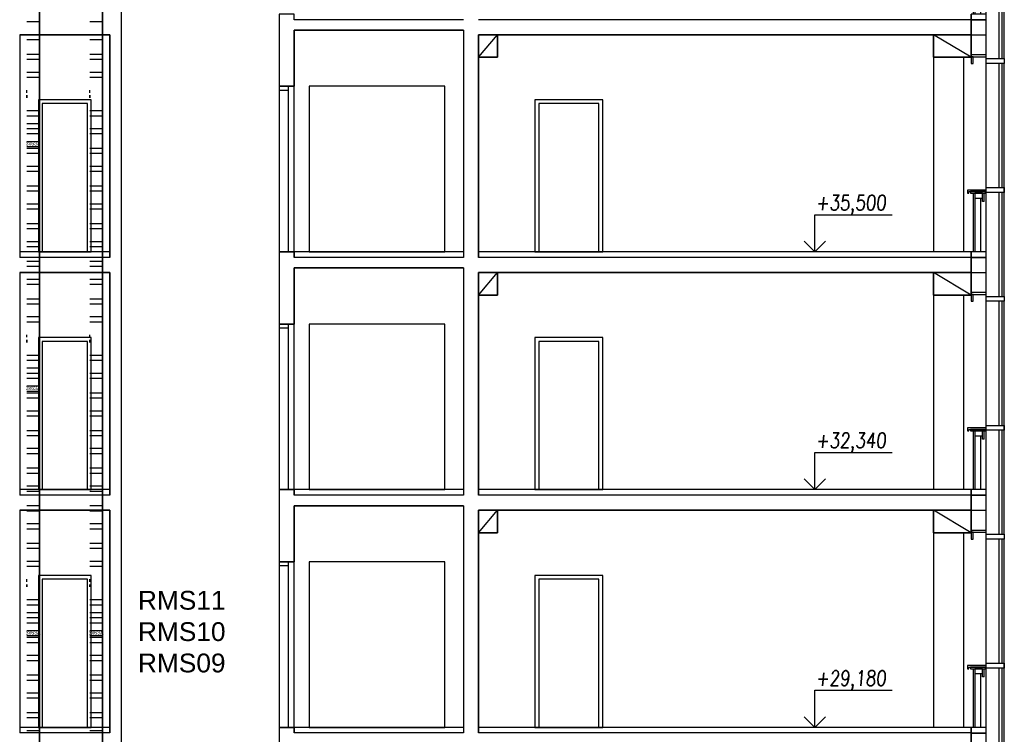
# Model space of a CAD drawing. Header units: millimetres. Extents: x 171 to 266814, y 44 to 350448.
# Tile 70 of 105: x 21324 to 34413, y 70716 to 80213. Entities that reach past the tile are written whole.
import ezdxf

# ---------------------------------------------------------------- set-up
doc = ezdxf.new("R2010")
doc.units = ezdxf.units.MM
doc.header["$LTSCALE"] = 100
doc.linetypes.add('ČÁRKOVANÁ', pattern=[19.05, 12.7, -6.35])
doc.layers.add('DVERE', color=7, linetype='Continuous', true_color=0xf00000)
for name, color, linetype in [('Elektro přívod', 1, 'Continuous'), ('KOTY', 7, 'Continuous'), ('NOVA', 240, 'Continuous'), ('Přípojnice', 202, 'Continuous'), ('TENKA', 253, 'Continuous'), ('TLUSTA', 2, 'Continuous'), ('ŽB', 3, 'Continuous')]:
    doc.layers.add(name, color=color, linetype=linetype)
doc.styles.add('arial', font='arial.ttf', dxfattribs={"width": 0.8, "height": 1})
doc.styles.get("Standard").update_dxf_attribs({"font": 'arial.ttf'})

# ---------------------------------------------------------------- blocks, each defined once
blk = doc.blocks.new('FASADA REZ BLOK 2')
at = {"layer": 'NOVA', "color": 0}
for p, q in [((-175, 670), (-175, 780)), ((-175, 670), (-150, 670)), ((-150, 670), (-150, 715))]:
    blk.add_line(p, q, dxfattribs=at)
for points in [[(-441, 2503), (-200, 2503), (-200, 2568), (-441, 2568)], [(0, 2593), (-200, 2593), (-200, 2618), (0, 2618)], [(0, 2503), (-25, 2503), (-25, 2593), (0, 2593)], [(-441, 788), (-200, 788), (-200, 853), (-441, 853)], [(-200, 820), (50, 820), (50, 780), (30, 780), (30, 800), (-200, 800)], [(-190, 800), (10, 800), (10, 780), (-190, 780)], [(-150, 780), (-50, 780), (-50, 715), (-150, 715)], [(0, -75), (-200, -75), (-200, 0), (0, 0)], [(0, -275), (-200, -275), (-200, -75), (0, -75)]]:
    blk.add_lwpolyline(points, close=True, dxfattribs=at)
for points in [[(-441, -593), (-441, 2503)], [(-411, 853), (-411, 2503)], [(-371, 853), (-371, 2503)], [(-200, -593), (-200, 2503)], [(-411, -593), (-411, 788)], [(-371, -593), (-371, 788)], [(-125, 715), (-125, 0)], [(-50, 715), (-50, 0)], [(-25, 780), (-25, 0)]]:
    blk.add_lwpolyline(points, dxfattribs=at)

msp = doc.modelspace()

# ---------------------------------------------------------------- linework, layer by layer
at = {"layer": 'DVERE', "color": 253}
for p, q in [((26973.671, 79328.396), (25173.671, 79328.396)), ((25173.671, 79328.396), (25173.671, 77128.396)), ((26973.671, 77128.396), (26973.671, 79328.396)), ((22273.674, 79148.396), (21573.674, 79148.396)), ((21573.674, 79148.396), (21573.674, 77128.396)), ((22223.674, 79098.396), (21623.674, 79098.396)), ((21623.674, 79098.396), (21623.674, 77128.396)), ((22223.674, 77128.396), (22223.674, 79098.396)), ((22273.674, 77128.396), (22273.674, 79148.396)), ((29073.671, 79148.396), (28173.671, 79148.396)), ((28173.671, 79148.396), (28173.671, 77128.396)), ((29023.671, 79098.396), (28223.671, 79098.396)), ((28223.671, 79098.396), (28223.671, 77128.396)), ((29023.671, 77128.396), (29023.671, 79098.396)), ((29073.671, 77128.396), (29073.671, 79148.396)), ((21573.674, 77128.396), (22273.674, 77128.396)), ((21623.674, 77128.396), (22223.674, 77128.396)), ((25173.671, 77128.396), (26973.671, 77128.396)), ((28173.671, 77128.396), (29073.671, 77128.396)), ((28223.671, 77128.396), (29023.671, 77128.396)), ((26973.671, 76168.396), (25173.671, 76168.396)), ((25173.671, 76168.396), (25173.671, 73968.396)), ((26973.671, 73968.396), (26973.671, 76168.396)), ((22273.674, 75988.396), (21573.674, 75988.396)), ((21573.674, 75988.396), (21573.674, 73968.396)), ((22223.674, 75938.396), (21623.674, 75938.396)), ((21623.674, 75938.396), (21623.674, 73968.396)), ((22223.674, 73968.396), (22223.674, 75938.396)), ((22273.674, 73968.396), (22273.674, 75988.396)), ((29073.671, 75988.396), (28173.671, 75988.396)), ((28173.671, 75988.396), (28173.671, 73968.396)), ((29023.671, 75938.396), (28223.671, 75938.396)), ((28223.671, 75938.396), (28223.671, 73968.396)), ((29023.671, 73968.396), (29023.671, 75938.396)), ((29073.671, 73968.396), (29073.671, 75988.396)), ((21573.674, 73968.396), (22273.674, 73968.396)), ((21623.674, 73968.396), (22223.674, 73968.396)), ((25173.671, 73968.396), (26973.671, 73968.396)), ((28173.671, 73968.396), (29073.671, 73968.396)), ((28223.671, 73968.396), (29023.671, 73968.396)), ((26973.671, 73008.396), (25173.671, 73008.396)), ((25173.671, 73008.396), (25173.671, 70808.396)), ((26973.671, 70808.396), (26973.671, 73008.396)), ((22273.674, 72828.396), (21573.674, 72828.396)), ((21573.674, 72828.396), (21573.674, 70808.396)), ((22223.674, 72778.396), (21623.674, 72778.396)), ((21623.674, 72778.396), (21623.674, 70808.396)), ((22223.674, 70808.396), (22223.674, 72778.396)), ((22273.674, 70808.396), (22273.674, 72828.396)), ((29073.671, 72828.396), (28173.671, 72828.396)), ((28173.671, 72828.396), (28173.671, 70808.396)), ((29023.671, 72778.396), (28223.671, 72778.396)), ((28223.671, 72778.396), (28223.671, 70808.396)), ((29023.671, 70808.396), (29023.671, 72778.396)), ((29073.671, 70808.396), (29073.671, 72828.396)), ((21573.674, 70808.396), (22273.674, 70808.396)), ((21623.674, 70808.396), (22223.674, 70808.396)), ((25173.671, 70808.396), (26973.671, 70808.396)), ((28173.671, 70808.396), (29073.671, 70808.396)), ((28223.671, 70808.396), (29023.671, 70808.396))]:
    msp.add_line(p, q, dxfattribs=at)
at = {"layer": 'KOTY', "color": 253}
for p, q in [((31892.27, 77128.396), (31892.27, 77621.633)), ((31892.27, 77621.633), (32923.028, 77621.633)), ((31892.27, 77128.396), (31750.849, 77269.817)), ((31892.27, 77128.396), (32033.692, 77269.817)), ((31892.27, 73968.396), (31892.27, 74461.633)), ((31892.27, 74461.633), (32923.028, 74461.633)), ((31892.27, 73968.396), (31750.849, 74109.817)), ((31892.27, 73968.396), (32033.692, 74109.817)), ((31892.27, 70808.396), (31892.27, 71301.633)), ((31892.27, 71301.633), (32923.028, 71301.633)), ((31892.27, 70808.396), (31750.849, 70949.817)), ((31892.27, 70808.396), (32033.692, 70949.817))]:
    msp.add_line(p, q, dxfattribs=at)
at = {"layer": 'Přípojnice'}
for p, q in [((21419.523, 80187.722, 100.182), (21586.523, 80187.722, 100.182)), ((22256.523, 80187.722, 100.182), (22423.523, 80187.722, 100.182)), ((21419.523, 80016.722, 32.182), (21586.523, 80016.722, 32.182)), ((22256.523, 80016.722, 32.182), (22423.523, 80016.722, 32.182)), ((21419.523, 79948.722, 32.182), (21586.523, 79948.722, 32.182)), ((22256.523, 79948.722, 32.182), (22423.523, 79948.722, 32.182)), ((21419.523, 79755.722, 100.182), (21586.523, 79755.722, 100.182)), ((22256.523, 79755.722, 100.182), (22423.523, 79755.722, 100.182)), ((21419.523, 79687.722, 100.182), (21586.523, 79687.722, 100.182)), ((22256.523, 79687.722, 100.182), (22423.523, 79687.722, 100.182)), ((21419.523, 79516.722, 32.182), (21586.523, 79516.722, 32.182)), ((22256.523, 79516.722, 32.182), (22423.523, 79516.722, 32.182)), ((21419.523, 79448.722, 32.182), (21586.523, 79448.722, 32.182)), ((22256.523, 79448.722, 32.182), (22423.523, 79448.722, 32.182)), ((21418.523, 79242.722, 66.182), (21418.523, 79276.722, 66.182)), ((21418.523, 79208.722, 49.182), (21418.523, 79174.722, 49.182)), ((21587.523, 79242.722, 66.182), (21587.523, 79276.722, 66.182)), ((21587.523, 79208.722, 49.182), (21587.523, 79174.722, 49.182)), ((22255.523, 79242.722, 66.182), (22255.523, 79276.722, 66.182)), ((22255.523, 79208.722, 49.182), (22255.523, 79174.722, 49.182)), ((22424.523, 79242.722, 66.182), (22424.523, 79276.722, 66.182)), ((22424.523, 79208.722, 49.182), (22424.523, 79174.722, 49.182)), ((21419.523, 79005.722, 100.182), (21586.523, 79005.722, 100.182)), ((21419.523, 78937.722, 100.182), (21586.523, 78937.722, 100.182)), ((22256.523, 79005.722, 100.182), (22423.523, 79005.722, 100.182)), ((22256.523, 78937.722, 100.182), (22423.523, 78937.722, 100.182)), ((21419.523, 78766.722, 32.182), (21586.523, 78766.722, 32.182)), ((21419.523, 78698.722, 32.182), (21586.523, 78698.722, 32.182)), ((22256.523, 78766.722, 32.182), (22423.523, 78766.722, 32.182)), ((22256.523, 78698.722, 32.182), (22423.523, 78698.722, 32.182)), ((21419.523, 78505.722, 100.182), (21586.523, 78505.722, 100.182)), ((21419.523, 78437.722, 100.182), (21586.523, 78437.722, 100.182)), ((22256.523, 78505.722, 100.182), (22423.523, 78505.722, 100.182)), ((22256.523, 78437.722, 100.182), (22423.523, 78437.722, 100.182)), ((21419.523, 78266.722, 32.182), (21586.523, 78266.722, 32.182)), ((21419.523, 78198.722, 32.182), (21586.523, 78198.722, 32.182)), ((22256.523, 78266.722, 32.182), (22423.523, 78266.722, 32.182)), ((22256.523, 78198.722, 32.182), (22423.523, 78198.722, 32.182)), ((21419.523, 78005.722, 100.182), (21586.523, 78005.722, 100.182)), ((21419.523, 77937.722, 100.182), (21586.523, 77937.722, 100.182)), ((22256.523, 78005.722, 100.182), (22423.523, 78005.722, 100.182)), ((22256.523, 77937.722, 100.182), (22423.523, 77937.722, 100.182)), ((21419.523, 77766.722, 32.182), (21586.523, 77766.722, 32.182)), ((22256.523, 77766.722, 32.182), (22423.523, 77766.722, 32.182)), ((21419.523, 77698.722, 32.182), (21586.523, 77698.722, 32.182)), ((22256.523, 77698.722, 32.182), (22423.523, 77698.722, 32.182)), ((21419.523, 77505.722, 100.182), (21586.523, 77505.722, 100.182)), ((22256.523, 77505.722, 100.182), (22423.523, 77505.722, 100.182)), ((21419.523, 77437.722, 100.182), (21586.523, 77437.722, 100.182)), ((22256.523, 77437.722, 100.182), (22423.523, 77437.722, 100.182)), ((21419.523, 77266.722, 32.182), (21586.523, 77266.722, 32.182)), ((22256.523, 77266.722, 32.182), (22423.523, 77266.722, 32.182)), ((21419.523, 77198.722, 32.182), (21586.523, 77198.722, 32.182)), ((22256.523, 77198.722, 32.182), (22423.523, 77198.722, 32.182)), ((21419.523, 77005.722, 100.182), (21586.523, 77005.722, 100.182)), ((22256.523, 77005.722, 100.182), (22423.523, 77005.722, 100.182)), ((21419.523, 76937.722, 100.182), (21586.523, 76937.722, 100.182)), ((22256.523, 76937.722, 100.182), (22423.523, 76937.722, 100.182)), ((21419.523, 76766.722, 32.182), (21586.523, 76766.722, 32.182)), ((22256.523, 76766.722, 32.182), (22423.523, 76766.722, 32.182)), ((21419.523, 76698.722, 32.182), (21586.523, 76698.722, 32.182)), ((22256.523, 76698.722, 32.182), (22423.523, 76698.722, 32.182)), ((21419.523, 76505.722, 100.182), (21586.523, 76505.722, 100.182)), ((22256.523, 76505.722, 100.182), (22423.523, 76505.722, 100.182)), ((21419.523, 76437.722, 100.182), (21586.523, 76437.722, 100.182)), ((22256.523, 76437.722, 100.182), (22423.523, 76437.722, 100.182)), ((21419.523, 76266.722, 32.182), (21586.523, 76266.722, 32.182)), ((21419.523, 76198.722, 32.182), (21586.523, 76198.722, 32.182)), ((22256.523, 76266.722, 32.182), (22423.523, 76266.722, 32.182)), ((22256.523, 76198.722, 32.182), (22423.523, 76198.722, 32.182)), ((21418.523, 75992.722, 66.182), (21418.523, 76026.722, 66.182)), ((21418.523, 75958.722, 49.182), (21418.523, 75924.722, 49.182)), ((21587.523, 75992.722, 66.182), (21587.523, 76026.722, 66.182)), ((21587.523, 75958.722, 49.182), (21587.523, 75924.722, 49.182)), ((22255.523, 75992.722, 66.182), (22255.523, 76026.722, 66.182)), ((22255.523, 75958.722, 49.182), (22255.523, 75924.722, 49.182)), ((22424.523, 75992.722, 66.182), (22424.523, 76026.722, 66.182)), ((22424.523, 75958.722, 49.182), (22424.523, 75924.722, 49.182)), ((21419.523, 75755.722, 100.182), (21586.523, 75755.722, 100.182)), ((21419.523, 75687.722, 100.182), (21586.523, 75687.722, 100.182)), ((22256.523, 75755.722, 100.182), (22423.523, 75755.722, 100.182)), ((22256.523, 75687.722, 100.182), (22423.523, 75687.722, 100.182)), ((21419.523, 75516.722, 32.182), (21586.523, 75516.722, 32.182)), ((21419.523, 75448.722, 32.182), (21586.523, 75448.722, 32.182)), ((22256.523, 75516.722, 32.182), (22423.523, 75516.722, 32.182)), ((22256.523, 75448.722, 32.182), (22423.523, 75448.722, 32.182)), ((21419.523, 75255.722, 100.182), (21586.523, 75255.722, 100.182)), ((21419.523, 75187.722, 100.182), (21586.523, 75187.722, 100.182)), ((22256.523, 75255.722, 100.182), (22423.523, 75255.722, 100.182)), ((22256.523, 75187.722, 100.182), (22423.523, 75187.722, 100.182)), ((21419.523, 75016.722, 32.182), (21586.523, 75016.722, 32.182)), ((22256.523, 75016.722, 32.182), (22423.523, 75016.722, 32.182)), ((21419.523, 74948.722, 32.182), (21586.523, 74948.722, 32.182)), ((22256.523, 74948.722, 32.182), (22423.523, 74948.722, 32.182)), ((21419.523, 74755.722, 100.182), (21586.523, 74755.722, 100.182)), ((22256.523, 74755.722, 100.182), (22423.523, 74755.722, 100.182)), ((21419.523, 74687.722, 100.182), (21586.523, 74687.722, 100.182)), ((22256.523, 74687.722, 100.182), (22423.523, 74687.722, 100.182)), ((21419.523, 74516.722, 32.182), (21586.523, 74516.722, 32.182)), ((22256.523, 74516.722, 32.182), (22423.523, 74516.722, 32.182)), ((21419.523, 74448.722, 32.182), (21586.523, 74448.722, 32.182)), ((22256.523, 74448.722, 32.182), (22423.523, 74448.722, 32.182)), ((21419.523, 74255.722, 100.182), (21586.523, 74255.722, 100.182)), ((22256.523, 74255.722, 100.182), (22423.523, 74255.722, 100.182)), ((21419.523, 74187.722, 100.182), (21586.523, 74187.722, 100.182)), ((22256.523, 74187.722, 100.182), (22423.523, 74187.722, 100.182)), ((21419.523, 74016.722, 32.182), (21586.523, 74016.722, 32.182)), ((22256.523, 74016.722, 32.182), (22423.523, 74016.722, 32.182)), ((21419.523, 73948.722, 32.182), (21586.523, 73948.722, 32.182)), ((22256.523, 73948.722, 32.182), (22423.523, 73948.722, 32.182)), ((21419.523, 73755.722, 100.182), (21586.523, 73755.722, 100.182)), ((22256.523, 73755.722, 100.182), (22423.523, 73755.722, 100.182)), ((21419.523, 73687.722, 100.182), (21586.523, 73687.722, 100.182)), ((22256.523, 73687.722, 100.182), (22423.523, 73687.722, 100.182)), ((21419.523, 73516.722, 32.182), (21586.523, 73516.722, 32.182)), ((21419.523, 73448.722, 32.182), (21586.523, 73448.722, 32.182)), ((22256.523, 73516.722, 32.182), (22423.523, 73516.722, 32.182)), ((22256.523, 73448.722, 32.182), (22423.523, 73448.722, 32.182)), ((21419.523, 73255.722, 100.182), (21586.523, 73255.722, 100.182)), ((21419.523, 73187.722, 100.182), (21586.523, 73187.722, 100.182)), ((22256.523, 73255.722, 100.182), (22423.523, 73255.722, 100.182)), ((22256.523, 73187.722, 100.182), (22423.523, 73187.722, 100.182)), ((21419.523, 73016.722, 32.182), (21586.523, 73016.722, 32.182)), ((21419.523, 72948.722, 32.182), (21586.523, 72948.722, 32.182)), ((22256.523, 73016.722, 32.182), (22423.523, 73016.722, 32.182)), ((22256.523, 72948.722, 32.182), (22423.523, 72948.722, 32.182)), ((21418.523, 72742.722, 66.182), (21418.523, 72776.722, 66.182)), ((21587.523, 72742.722, 66.182), (21587.523, 72776.722, 66.182)), ((22255.523, 72742.722, 66.182), (22255.523, 72776.722, 66.182)), ((22424.523, 72742.722, 66.182), (22424.523, 72776.722, 66.182)), ((21418.523, 72708.722, 49.182), (21418.523, 72674.722, 49.182)), ((21587.523, 72708.722, 49.182), (21587.523, 72674.722, 49.182)), ((22255.523, 72708.722, 49.182), (22255.523, 72674.722, 49.182)), ((22424.523, 72708.722, 49.182), (22424.523, 72674.722, 49.182)), ((21419.523, 72505.722, 100.182), (21586.523, 72505.722, 100.182)), ((21419.523, 72437.722, 100.182), (21586.523, 72437.722, 100.182)), ((22256.523, 72505.722, 100.182), (22423.523, 72505.722, 100.182)), ((22256.523, 72437.722, 100.182), (22423.523, 72437.722, 100.182)), ((21419.523, 72266.722, 32.182), (21586.523, 72266.722, 32.182)), ((22256.523, 72266.722, 32.182), (22423.523, 72266.722, 32.182)), ((21419.523, 72198.722, 32.182), (21586.523, 72198.722, 32.182)), ((22256.523, 72198.722, 32.182), (22423.523, 72198.722, 32.182)), ((21419.523, 72005.722, 100.182), (21586.523, 72005.722, 100.182)), ((22256.523, 72005.722, 100.182), (22423.523, 72005.722, 100.182)), ((21419.523, 71937.722, 100.182), (21586.523, 71937.722, 100.182)), ((22256.523, 71937.722, 100.182), (22423.523, 71937.722, 100.182)), ((21419.523, 71766.722, 32.182), (21586.523, 71766.722, 32.182)), ((22256.523, 71766.722, 32.182), (22423.523, 71766.722, 32.182)), ((21419.523, 71698.722, 32.182), (21586.523, 71698.722, 32.182)), ((22256.523, 71698.722, 32.182), (22423.523, 71698.722, 32.182)), ((21419.523, 71505.722, 100.182), (21586.523, 71505.722, 100.182)), ((22256.523, 71505.722, 100.182), (22423.523, 71505.722, 100.182)), ((21419.523, 71437.722, 100.182), (21586.523, 71437.722, 100.182)), ((22256.523, 71437.722, 100.182), (22423.523, 71437.722, 100.182)), ((21419.523, 71266.722, 32.182), (21586.523, 71266.722, 32.182)), ((22256.523, 71266.722, 32.182), (22423.523, 71266.722, 32.182)), ((21419.523, 71198.722, 32.182), (21586.523, 71198.722, 32.182)), ((22256.523, 71198.722, 32.182), (22423.523, 71198.722, 32.182)), ((21419.523, 71005.722, 100.182), (21586.523, 71005.722, 100.182)), ((22256.523, 71005.722, 100.182), (22423.523, 71005.722, 100.182)), ((21419.523, 70937.722, 100.182), (21586.523, 70937.722, 100.182)), ((22256.523, 70937.722, 100.182), (22423.523, 70937.722, 100.182)), ((21419.523, 70766.722, 32.182), (21586.523, 70766.722, 32.182)), ((22256.523, 70766.722, 32.182), (22423.523, 70766.722, 32.182))]:
    msp.add_line(p, q, dxfattribs=at)
at = {"layer": 'Přípojnice', "color": 3}
for p, q in [((21419.523, 78834.722, 132.364), (21586.523, 78834.722, 132.364)), ((21419.523, 78766.722, 132.364), (21586.523, 78766.722, 132.364)), ((21419.523, 78595.722, 64.364), (21586.523, 78595.722, 64.364)), ((21419.523, 78527.722, 64.364), (21586.523, 78527.722, 64.364)), ((21419.523, 75584.722, 132.364), (21586.523, 75584.722, 132.364)), ((21419.523, 75516.722, 132.364), (21586.523, 75516.722, 132.364)), ((21419.523, 75345.722, 64.364), (21586.523, 75345.722, 64.364)), ((21419.523, 75277.722, 64.364), (21586.523, 75277.722, 64.364)), ((21419.523, 72334.722, 132.364), (21586.523, 72334.722, 132.364)), ((21419.523, 72266.722, 132.364), (21586.523, 72266.722, 132.364)), ((22256.523, 72334.722, 32.182), (22423.523, 72334.722, 32.182)), ((22256.523, 72266.722, 32.182), (22423.523, 72266.722, 32.182)), ((21419.523, 72095.722, 64.364), (21586.523, 72095.722, 64.364)), ((21419.523, 72027.722, 64.364), (21586.523, 72027.722, 64.364)), ((22256.523, 72095.722, -35.818), (22423.523, 72095.722, -35.818)), ((22256.523, 72027.722, -35.818), (22423.523, 72027.722, -35.818))]:
    msp.add_line(p, q, dxfattribs=at)
at = {"layer": 'Přípojnice'}
for points in [[(21587.523, 79225.722, 32.182), (21587.523, 82475.722, 32.182), (21587.523, 82475.722, 100.182), (21587.523, 79225.722, 100.182)], [(22424.523, 79225.722, 32.182), (22424.523, 82475.722, 32.182), (22424.523, 82475.722, 100.182), (22424.523, 79225.722, 100.182)], [(21587.523, 75975.722, 32.182), (21587.523, 79225.722, 32.182), (21587.523, 79225.722, 100.182), (21587.523, 75975.722, 100.182)], [(22424.523, 75975.722, 32.182), (22424.523, 79225.722, 32.182), (22424.523, 79225.722, 100.182), (22424.523, 75975.722, 100.182)], [(21587.523, 72725.722, 32.182), (21587.523, 75975.722, 32.182), (21587.523, 75975.722, 100.182), (21587.523, 72725.722, 100.182)], [(22424.523, 72725.722, 32.182), (22424.523, 75975.722, 32.182), (22424.523, 75975.722, 100.182), (22424.523, 72725.722, 100.182)], [(21587.523, 69475.722, 32.182), (21587.523, 72725.722, 32.182), (21587.523, 72725.722, 100.182), (21587.523, 69475.722, 100.182)], [(22424.523, 69475.722, 32.182), (22424.523, 72725.722, 32.182), (22424.523, 72725.722, 100.182), (22424.523, 69475.722, 100.182)]]:
    msp.add_polyline3d(points, dxfattribs=at)
at = {"layer": 'Přípojnice', "extrusion": (1, 1.28588e-15, -6.12323e-17)}
for centre in [(79191.722, 66.182, 21418.523), (79191.722, 66.182, 21587.523), (79191.722, 66.182, 22255.523), (79191.722, 66.182, 22424.523)]:
    msp.add_circle(centre, 17, dxfattribs=at)
at = {"layer": 'Přípojnice', "extrusion": (1, 1.16341e-15, -6.12323e-17)}
for centre in [(75941.722, 66.182, 21418.523), (75941.722, 66.182, 21587.523), (75941.722, 66.182, 22255.523), (75941.722, 66.182, 22424.523)]:
    msp.add_circle(centre, 17, dxfattribs=at)
at = {"layer": 'Přípojnice', "extrusion": (1, 1.04095e-15, -6.12323e-17)}
for centre in [(72691.722, 66.182, 21418.523), (72691.722, 66.182, 21587.523), (72691.722, 66.182, 22255.523), (72691.722, 66.182, 22424.523)]:
    msp.add_circle(centre, 17, dxfattribs=at)
at = {"layer": 'TENKA', "color": 253}
for p, q in [((27423.671, 79713.396), (27673.671, 80013.396)), ((33971.783, 79713.368), (33471.783, 80013.368)), ((33471.783, 80013.368), (33471.783, 77128.368)), ((24898.671, 79328.396), (24773.671, 79328.396)), ((24973.671, 79328.396), (24773.671, 79328.396)), ((24773.671, 79328.396), (24773.671, 77128.396)), ((24898.671, 77128.396), (24898.671, 79328.396)), ((24973.671, 77128.396), (24973.671, 79328.396)), ((24773.671, 79278.396), (24898.671, 79278.396)), ((24773.671, 79148.396), (24773.671, 79098.396)), ((24898.671, 79098.396), (24898.671, 79148.396)), ((24773.671, 77128.396), (24973.671, 77128.396)), ((24973.671, 77128.396), (24973.671, 77053.396)), ((22523.671, 77053.396), (21323.671, 77053.396)), ((27223.671, 77053.396), (24973.671, 77053.396)), ((33973.671, 77053.396), (27423.671, 77053.396)), ((27423.671, 76553.396), (27673.671, 76853.396)), ((33971.783, 76553.368), (33471.783, 76853.368)), ((33471.783, 76853.368), (33471.783, 73968.368)), ((24898.671, 76168.396), (24773.671, 76168.396)), ((24973.671, 76168.396), (24773.671, 76168.396)), ((24773.671, 76168.396), (24773.671, 73968.396)), ((24773.671, 76118.396), (24898.671, 76118.396)), ((24898.671, 73968.396), (24898.671, 76168.396)), ((24973.671, 73968.396), (24973.671, 76168.396)), ((24773.671, 75988.396), (24773.671, 75938.396)), ((24898.671, 75938.396), (24898.671, 75988.396)), ((24773.671, 73968.396), (24973.671, 73968.396)), ((24973.671, 73968.396), (24973.671, 73893.396)), ((22523.671, 73893.396), (21323.671, 73893.396)), ((27223.671, 73893.396), (24973.671, 73893.396)), ((33973.671, 73893.396), (27423.671, 73893.396)), ((27423.671, 73393.396), (27673.671, 73693.396)), ((33971.783, 73393.368), (33471.783, 73693.368)), ((33471.783, 73693.368), (33471.783, 70808.368)), ((24898.671, 73008.396), (24773.671, 73008.396)), ((24973.671, 73008.396), (24773.671, 73008.396)), ((24773.671, 73008.396), (24773.671, 70808.396)), ((24773.671, 72958.396), (24898.671, 72958.396)), ((24898.671, 70808.396), (24898.671, 73008.396)), ((24973.671, 70808.396), (24973.671, 73008.396)), ((24773.671, 72828.396), (24773.671, 72778.396)), ((24898.671, 72778.396), (24898.671, 72828.396)), ((22523.671, 70733.396), (21323.671, 70733.396)), ((24773.671, 70808.396), (24973.671, 70808.396)), ((24973.671, 70808.396), (24973.671, 70733.396)), ((27223.671, 70733.396), (24973.671, 70733.396)), ((33973.671, 70733.396), (27423.671, 70733.396))]:
    msp.add_line(p, q, dxfattribs=at)
at = {"layer": 'TENKA', "color": 253, "linetype": 'ČÁRKOVANÁ', "ltscale": 10}
for p, q in [((33871.783, 79713.368), (33871.783, 77128.368)), ((33871.783, 76553.368), (33871.783, 73968.368)), ((33871.783, 73393.368), (33871.783, 70808.368))]:
    msp.add_line(p, q, dxfattribs=at)
at = {"layer": 'TLUSTA', "color": 253}
for p, q in [((24773.671, 80288.396), (24773.671, 79328.396)), ((33971.784, 79713.368), (33971.784, 80288.368)), ((21323.671, 80013.396), (21323.671, 77053.396)), ((22523.671, 80013.396), (21323.671, 80013.396)), ((22523.671, 80013.396), (22523.671, 77053.396)), ((27223.671, 80073.396), (24973.671, 80073.396)), ((24973.671, 80073.396), (24973.671, 79328.396)), ((27423.671, 80013.396), (27673.671, 80013.396)), ((27423.671, 79713.396), (27423.671, 80013.396)), ((33973.671, 80013.396), (27423.671, 80013.396)), ((27423.671, 80013.396), (27423.671, 77053.396)), ((27673.671, 80013.396), (27673.671, 79713.396)), ((33971.783, 80013.368), (33471.783, 80013.368)), ((33471.783, 80013.368), (33471.783, 79713.368)), ((27673.671, 79713.396), (27423.671, 79713.396)), ((33471.783, 79713.368), (33971.783, 79713.368)), ((24773.671, 79328.396), (24973.671, 79328.396)), ((22523.671, 77128.396), (21323.671, 77128.396)), ((24773.671, 77128.396), (24773.671, 76168.396)), ((27223.671, 77128.396), (24973.671, 77128.396)), ((33973.671, 77128.396), (27423.671, 77128.396)), ((33971.783, 76553.368), (33971.783, 77128.368)), ((21323.671, 76853.396), (21323.671, 73893.396)), ((22523.671, 76853.396), (21323.671, 76853.396)), ((22523.671, 76853.396), (22523.671, 73893.396)), ((27223.671, 76913.396), (24973.671, 76913.396)), ((24973.671, 76913.396), (24973.671, 76168.396)), ((27423.671, 76853.396), (27673.671, 76853.396)), ((27423.671, 76553.396), (27423.671, 76853.396)), ((33973.671, 76853.396), (27423.671, 76853.396)), ((27423.671, 76853.396), (27423.671, 73893.396)), ((27673.671, 76853.396), (27673.671, 76553.396)), ((33971.783, 76853.368), (33471.783, 76853.368)), ((33471.783, 76853.368), (33471.783, 76553.368)), ((27673.671, 76553.396), (27423.671, 76553.396)), ((33471.783, 76553.368), (33971.783, 76553.368)), ((24773.671, 76168.396), (24973.671, 76168.396)), ((22523.671, 73968.396), (21323.671, 73968.396)), ((24773.671, 73968.396), (24773.671, 73008.396)), ((27223.671, 73968.396), (24973.671, 73968.396)), ((33973.671, 73968.396), (27423.671, 73968.396)), ((33971.783, 73393.368), (33971.783, 73968.368)), ((21323.671, 73693.396), (21323.671, 70733.396)), ((22523.671, 73693.396), (21323.671, 73693.396)), ((22523.671, 73693.396), (22523.671, 70733.396)), ((27223.671, 73753.396), (24973.671, 73753.396)), ((24973.671, 73753.396), (24973.671, 73008.396)), ((27423.671, 73693.396), (27673.671, 73693.396)), ((27423.671, 73393.396), (27423.671, 73693.396)), ((33973.671, 73693.396), (27423.671, 73693.396)), ((27423.671, 73693.396), (27423.671, 70733.396)), ((27673.671, 73693.396), (27673.671, 73393.396)), ((33971.783, 73693.368), (33471.783, 73693.368)), ((33471.783, 73693.368), (33471.783, 73393.368)), ((27673.671, 73393.396), (27423.671, 73393.396)), ((33471.783, 73393.368), (33971.783, 73393.368)), ((24773.671, 73008.396), (24973.671, 73008.396)), ((22523.671, 70808.396), (21323.671, 70808.396)), ((24773.671, 70808.396), (24773.671, 69848.396)), ((27223.671, 70808.396), (24773.671, 70808.396)), ((33973.671, 70808.396), (27423.671, 70808.396)), ((33971.783, 70233.368), (33971.783, 70808.368))]:
    msp.add_line(p, q, dxfattribs=at)
at = {"layer": 'ŽB', "color": 253}
for p, q in [((22673.671, 99173.396), (22673.671, 30608.396)), ((27223.671, 80073.396), (27223.671, 77053.396)), ((27223.671, 76913.396), (27223.671, 73893.396)), ((27223.671, 73753.396), (27223.671, 70733.396))]:
    msp.add_line(p, q, dxfattribs=at)
for points in [[(22673.671, 98973.396), (22673.671, 32908.396), (22523.671, 32908.396), (22523.671, 36143.396)], [(27223.671, 80213.396), (24973.671, 80213.396), (24973.671, 80288.396), (24773.671, 80288.396), (24773.671, 79328.396), (24773.671, 79328.396), (24973.671, 79328.396), (24973.671, 80073.396), (27223.671, 80073.396)], [(27423.671, 80013.396), (33971.783, 80013.368), (33971.783, 80213.368), (27423.671, 80213.396)], [(21323.671, 80013.396), (21323.671, 77053.396)], [(21323.671, 80013.396), (22523.671, 80013.396)], [(22523.671, 77053.396), (22523.671, 80013.396)], [(27223.671, 80073.396), (27223.671, 77053.396)], [(27423.671, 77053.396), (27423.671, 80013.396)], [(27223.671, 77053.396), (24973.671, 77053.396), (24973.671, 77128.396), (24773.671, 77128.396), (24773.671, 76168.396), (24773.671, 76168.396), (24973.671, 76168.396), (24973.671, 76913.396), (27223.671, 76913.396)], [(22523.671, 77053.396), (21323.671, 77053.396)], [(27423.671, 76853.396), (33971.783, 76853.368), (33971.783, 77053.368), (27423.671, 77053.396)], [(21323.671, 76853.396), (21323.671, 73893.396)], [(21323.671, 76853.396), (22523.671, 76853.396)], [(22523.671, 73893.396), (22523.671, 76853.396)], [(27223.671, 76913.396), (27223.671, 73893.396)], [(27423.671, 73893.396), (27423.671, 76853.396)], [(27223.671, 73893.396), (24973.671, 73893.396), (24973.671, 73968.396), (24773.671, 73968.396), (24773.671, 73008.396), (24773.671, 73008.396), (24973.671, 73008.396), (24973.671, 73753.396), (27223.671, 73753.396)], [(22523.671, 73893.396), (21323.671, 73893.396)], [(27423.671, 73693.396), (33971.783, 73693.368), (33971.783, 73893.368), (27423.671, 73893.396)], [(21323.671, 73693.396), (21323.671, 70733.396)], [(21323.671, 73693.396), (22523.671, 73693.396)], [(22523.671, 70733.396), (22523.671, 73693.396)], [(27223.671, 73753.396), (27223.671, 70733.396)], [(27423.671, 70733.396), (27423.671, 73693.396)], [(22523.671, 70733.396), (21323.671, 70733.396)], [(27223.671, 70733.396), (24973.671, 70733.396), (24973.671, 70808.396), (24773.671, 70808.396), (24773.671, 69848.396), (24773.671, 69848.396), (24973.671, 69848.396), (24973.671, 70593.396), (27223.671, 70593.396)], [(27423.671, 70533.396), (33971.783, 70533.368), (33971.783, 70733.368), (27423.671, 70733.396)]]:
    msp.add_lwpolyline(points, dxfattribs=at)
for points in [[(27423.671, 79713.396), (27673.671, 79713.396), (27673.671, 80013.396), (27423.671, 80013.396)], [(33471.783, 80013.368), (33971.783, 80013.368), (33971.783, 79713.368), (33471.783, 79713.368)], [(27423.671, 76553.396), (27673.671, 76553.396), (27673.671, 76853.396), (27423.671, 76853.396)], [(33471.783, 76853.368), (33971.783, 76853.368), (33971.783, 76553.368), (33471.783, 76553.368)], [(27423.671, 73393.396), (27673.671, 73393.396), (27673.671, 73693.396), (27423.671, 73693.396)], [(33471.783, 73693.368), (33971.783, 73693.368), (33971.783, 73393.368), (33471.783, 73393.368)]]:
    msp.add_lwpolyline(points, close=True, dxfattribs=at)

# ---------------------------------------------------------------- block references
at = {"layer": 'TENKA', "color": 253, "xscale": -1}
for p in [(33971.783, 80288.368), (33971.783, 77128.368), (33971.783, 73968.368), (33971.783, 70808.368)]:
    msp.add_blockref('FASADA REZ BLOK 2', p, dxfattribs=at)

# ---------------------------------------------------------------- texts
at = {"layer": 'Elektro přívod', "lineweight": -3, "insert": (22895.984, 72622.39), "char_height": 250, "width": 62288.13584, "attachment_point": 1}
msp.add_mtext('RMS11\\PRMS10\\PRMS09', dxfattribs=at)
at = {"layer": 'KOTY', "color": 253, "char_height": 200, "attachment_point": 1}
for s, insert in [('{\\Fromans|c238;\\Q5;\\W0.8;+35,500}', (31908.344, 77881.889)), ('{\\Fromans|c238;\\Q5;\\W0.8;+32,340}', (31908.344, 74721.889)), ('{\\Fromans|c238;\\Q5;\\W0.8;+29,180}', (31908.344, 71561.889))]:
    msp.add_mtext_dynamic_manual_height_columns(s, width=1936.17472, gutter_width=12.5, heights=[0], dxfattribs=dict(at, insert=insert))
at = {"layer": 'Přípojnice', "color": 3, "style": 'arial'}
for p in [(21403.148, 78541.837, 132.364), (21403.148, 75291.837, 132.364), (21403.148, 72041.837, 132.364), (22240.148, 72041.837, 32.182)]:
    msp.add_text('3x63A', height=50, dxfattribs=at).set_placement(p)

doc.saveas('drawing.dxf')
